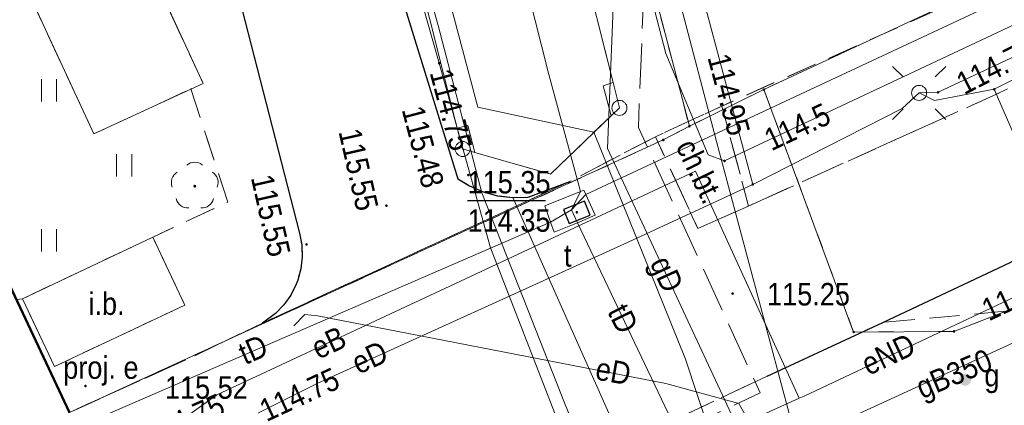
# Model space of a CAD drawing. Header units: metres. Extents: x 7495425 to 7495712, y 5787905 to 5788232.
# Tile 8 of 39: x 7495542 to 7495575, y 5787946 to 5787959. Entities that reach past the tile are written whole.
import ezdxf
from ezdxf.enums import TextEntityAlignment as Align

# ---------------------------------------------------------------- set-up
doc = ezdxf.new("R2010")
doc.units = ezdxf.units.M
for name, pattern in [('1.0_0.5', [1.5, 1, -0.5]), ('1.5_0.5', [2, 1.5, -0.5]), ('219-500', [0]), ('egug-500', [1, 0.5, -0.5])]:
    doc.linetypes.add(name, pattern=pattern)
doc.layers.get('0').update_dxf_attribs({"color": 2, "lineweight": 5})
doc.styles.get("Standard").update_dxf_attribs({"font": 'Working1250', "width": 0.75})

# ---------------------------------------------------------------- blocks, each defined once
blk = doc.blocks.new('PW01')
at = {"linetype": 'Continuous', "lineweight": 13}
h = blk.add_hatch(color=0, dxfattribs=at)
edge = h.paths.add_edge_path()
edge.add_arc((0, 0), 0.045, 0, 360)
blk = doc.blocks.new('OP021')
at = {"linetype": 'Continuous', "lineweight": 13}
h = blk.add_hatch(color=0, dxfattribs=at)
edge = h.paths.add_edge_path()
edge.add_arc((0, 0), 0.05, 0, 360)
at = {"color": 0, "linetype": 'Continuous', "lineweight": 13}
for centre, start, end in [((0, 0.4), 49.272, 130.728), ((-0.38, 0.124), 121.308, 202.548), ((0.38, 0.124), 337.452, 58.692), ((-0.235, -0.324), 193.221, 274.871), ((0.235, -0.324), 265.129, 346.779)]:
    blk.add_arc(centre, 0.4, start, end, dxfattribs=at)
blk = doc.blocks.new('IB04')
at = {"color": 0, "linetype": 'Continuous', "lineweight": 13}
blk.add_circle((0, 0), 0.25, dxfattribs=at)
blk = doc.blocks.new('SUPWP')
at = {"color": 0, "linetype": 'Continuous'}
blk.add_lwpolyline([(-0.375, -0.25), (0.375, -0.25), (0.375, 0.25), (-0.375, 0.25)], close=True, dxfattribs=at)
blk = doc.blocks.new('SM01')
at = {"color": 0, "linetype": 'Continuous', "lineweight": 13}
for p, q in [((-0.53, 0.531), (-0.883, 0.884)), ((0.531, 0.531), (0.884, 0.884)), ((-0.53, -0.53), (-0.883, -0.883)), ((0.531, -0.53), (0.884, -0.883))]:
    blk.add_line(p, q, dxfattribs=at)
blk.add_circle((0, 0), 0.25, dxfattribs=at)
blk = doc.blocks.new('US25')
at = {"linetype": 'Continuous', "lineweight": 0}
h = blk.add_hatch(color=0, dxfattribs=at)
edge = h.paths.add_edge_path()
edge.add_arc((0, 0), 0.2, 0, 360)
blk = doc.blocks.new('TU04')
at = {"color": 0, "linetype": 'Continuous', "lineweight": 13}
for p, q in [((0, 0), (0, 0.75)), ((0.5, 0), (0.5, 0.75))]:
    blk.add_line(p, q, dxfattribs=at)
blk = doc.blocks.new('203')
at = {"linetype": 'Continuous', "lineweight": 0}
h = blk.add_hatch(color=0, dxfattribs=at)
edge = h.paths.add_edge_path()
edge.add_arc((0, 0), 0.045, 0, 360)

msp = doc.modelspace()

# ---------------------------------------------------------------- linework, layer by layer
at = {"layer": '218-kontur użytku gruntowego', "color": 3, "linetype": 'egug-500', "lineweight": 18, "flags": 128}
for points in [[(7495547.21, 5788022.18), (7495564.65, 5787955.7)], [(7495602.26, 5787973.3), (7495567.13, 5787956.92)], [(7495544.01, 5787946.16), (7495532.07, 5787971.48)], [(7495567.13, 5787956.92), (7495564.65, 5787955.7)], [(7495570.12, 5787948.84), (7495567.13, 5787956.92)], [(7495564.65, 5787955.7), (7495563.78, 5787955.24)], [(7495590.42, 5787955.48), (7495573.46, 5787948.86)], [(7495563.78, 5787955.24), (7495544.01, 5787946.16)], [(7495573.46, 5787948.86), (7495570.12, 5787948.84)]]:
    msp.add_lwpolyline(points, dxfattribs=at)
at = {"layer": '219-działka ewidencyjna', "color": 7, "linetype": '219-500', "lineweight": 18, "flags": 128}
for points in [[(7495564.65, 5787955.7), (7495547.21, 5788022.18)], [(7495567.13, 5787956.92), (7495602.26, 5787973.3)], [(7495544.01, 5787946.16), (7495532.07, 5787971.48)], [(7495567.13, 5787956.92), (7495564.65, 5787955.7)], [(7495567.13, 5787956.92), (7495570.12, 5787948.84)], [(7495564.65, 5787955.7), (7495563.78, 5787955.24)], [(7495590.42, 5787955.48), (7495573.46, 5787948.86)], [(7495544.01, 5787946.16), (7495563.78, 5787955.24)], [(7495573.46, 5787948.86), (7495570.12, 5787948.84)]]:
    msp.add_lwpolyline(points, dxfattribs=at)
at = {"layer": '312-budynek ewidencyjny', "color": 7, "linetype": 'CONTINUOUS', "lineweight": 50, "flags": 128}
msp.add_lwpolyline([(7495538.2, 5787958.5), (7495544.01, 5787946.16)], dxfattribs=at)
at = {"layer": 'chodnik', "color": 7, "linetype": '1.0_0.5', "lineweight": 18, "flags": 128}
for points in [[(7495556.94, 5787953.95), (7495557.33, 5787953.71), (7495557.78, 5787953.51), (7495558.26, 5787953.38), (7495558.76, 5787953.32), (7495559.28, 5787953.34), (7495560.67, 5787953.86), (7495563.52, 5787955.35), (7495565.73, 5787956.37), (7495574.69, 5787960.38), (7495573.31, 5787959.96), (7495572.82, 5787959.9), (7495572.32, 5787959.86), (7495571.82, 5787959.85), (7495571.32, 5787959.86), (7495570.82, 5787959.9), (7495570.32, 5787959.96), (7495569.83, 5787960.05), (7495569.53, 5787960.12), (7495569.05, 5787960.24), (7495568.57, 5787960.4), (7495568.1, 5787960.57), (7495567.64, 5787960.77), (7495567.2, 5787961), (7495566.76, 5787961.24), (7495566.34, 5787961.51), (7495566.01, 5787961.74), (7495565.62, 5787962.05), (7495565.24, 5787962.37), (7495564.88, 5787962.72), (7495564.53, 5787963.08), (7495564.21, 5787963.46), (7495563.9, 5787963.86), (7495563.62, 5787964.27), (7495563.1, 5787966.28), (7495559.68, 5787979.47), (7495558.39, 5787984.11), (7495558.16, 5787984.94), (7495556.6, 5787990.17), (7495556.37, 5787990.52), (7495556.21, 5787990.74), (7495555.91, 5787991), (7495555.56, 5787991.2), (7495555.28, 5787991.31), (7495554.89, 5787991.39), (7495554.49, 5787991.4), (7495554.1, 5787991.33), (7495547.25, 5787989.49), (7495548.13, 5787986.06), (7495554.05, 5787987.56), (7495555.98, 5787980.65), (7495559.39, 5787968.1), (7495553.13, 5787966.56), (7495553.51, 5787965.06)], [(7495596.06, 5787970.58), (7495602.68, 5787973.68), (7495604.88, 5787974.87), (7495607.48, 5787976.65), (7495610.11, 5787978.69), (7495612.62, 5787981.41), (7495615.16, 5787980.22), (7495620.13, 5787982.44), (7495620.57, 5787980.43), (7495621.2, 5787978.92), (7495622.91, 5787979.21), (7495623.27, 5787976.68), (7495623.24, 5787976.06), (7495623.08, 5787975.59), (7495622.82, 5787975.17), (7495622.46, 5787974.82), (7495622.25, 5787974.67), (7495621.79, 5787974.47), (7495621.3, 5787974.38), (7495620.8, 5787974.42), (7495620.39, 5787974.54), (7495619.9, 5787974.67), (7495619.42, 5787974.79), (7495618.92, 5787974.88), (7495618.43, 5787974.95), (7495617.93, 5787975.01), (7495617.43, 5787975.04), (7495616.94, 5787975.06), (7495616.44, 5787975.06), (7495615.94, 5787975.04), (7495615.27, 5787974.98), (7495614.77, 5787974.92), (7495614.28, 5787974.84), (7495613.79, 5787974.74), (7495613.31, 5787974.62), (7495612.83, 5787974.48), (7495612.35, 5787974.32), (7495611.88, 5787974.15), (7495603.23, 5787970.26), (7495578.67, 5787958.57), (7495574.88, 5787956.77), (7495566.62, 5787953.04), (7495565.73, 5787956.37), (7495574.69, 5787960.38), (7495576.64, 5787961.39)], [(7495536.06, 5787962.75), (7495537.62, 5787964.44), (7495543.98, 5787967.36), (7495544.37, 5787967.46), (7495544.76, 5787967.51), (7495545.16, 5787967.51), (7495545.56, 5787967.45), (7495545.84, 5787967.38), (7495546.21, 5787967.24), (7495546.57, 5787967.05), (7495546.89, 5787966.81), (7495547.11, 5787966.61), (7495548.34, 5787965.11), (7495551.67, 5787952.14), (7495551.74, 5787951.75), (7495551.76, 5787951.35), (7495551.71, 5787950.95), (7495551.61, 5787950.57), (7495551.56, 5787950.43), (7495551.38, 5787950.07), (7495551.15, 5787949.75), (7495550.87, 5787949.46), (7495550.44, 5787949.14), (7495548.1, 5787948.01), (7495544.01, 5787946.16), (7495542.24, 5787949.92), (7495542.44, 5787949.95), (7495543.51, 5787947.69), (7495547.85, 5787949.74), (7495546.78, 5787952), (7495549.28, 5787953.17), (7495548.05, 5787956.94), (7495548.46, 5787957.12), (7495544.63, 5787965.38), (7495543.21, 5787964.75), (7495543.05, 5787965.13), (7495536.48, 5787962.11), (7495536.22, 5787962.41)], [(7495557.1, 5787954.94), (7495556.92, 5787955.63), (7495554.65, 5787964.66), (7495554.48, 5787965.31), (7495554.8, 5787965.39), (7495559.29, 5787966.55), (7495559.72, 5787966.66), (7495559.91, 5787965.88), (7495562.11, 5787957.16), (7495562.32, 5787956.31), (7495562.04, 5787956.04), (7495560.02, 5787954.1), (7495557.51, 5787954.82)], [(7495518.74, 5787922.24), (7495517.53, 5787924.34), (7495538.8, 5787934.1), (7495537.4, 5787937.62), (7495540.19, 5787938.92), (7495541.78, 5787935.4), (7495548.01, 5787938.3), (7495567.24, 5787947.37), (7495571.09, 5787949.16), (7495577.19, 5787949.72), (7495586.82, 5787954.22), (7495587.22, 5787954.96), (7495585.79, 5787958.24), (7495586.54, 5787958.5), (7495587.22, 5787958.52), (7495589.89, 5787958.25), (7495590.3, 5787958.31), (7495592.29, 5787953.83), (7495546.92, 5787932.73), (7495542.61, 5787930.73), (7495537.34, 5787928.23), (7495524.9, 5787922.43)], [(7495566.62, 5787953.04), (7495564.93, 5787952.29), (7495563.52, 5787955.35), (7495565.73, 5787956.37)]]:
    msp.add_lwpolyline(points, close=True, dxfattribs=at)
at = {"layer": 'inna budowla', "color": 7, "linetype": 'CONTINUOUS', "lineweight": 18, "flags": 128}
for points in [[(7495554.48, 5787965.31), (7495554.8, 5787965.39), (7495559.29, 5787966.55), (7495559.72, 5787966.66), (7495559.91, 5787965.88), (7495562.11, 5787957.16), (7495562.32, 5787956.31), (7495562.04, 5787956.04), (7495560.02, 5787954.1), (7495557.51, 5787954.82), (7495557.1, 5787954.94), (7495556.92, 5787955.63), (7495554.65, 5787964.66)], [(7495541.23, 5787963.18), (7495541.47, 5787963.97), (7495544.65, 5787965.39), (7495548.46, 5787957.12), (7495544.82, 5787955.44)], [(7495542.44, 5787949.95), (7495546.78, 5787952), (7495547.85, 5787949.74), (7495543.51, 5787947.69)]]:
    msp.add_lwpolyline(points, close=True, dxfattribs=at)
at = {"layer": 'jezdnia', "color": 7, "linetype": '1.5_0.5', "lineweight": 18, "flags": 128}
msp.add_lwpolyline([(7495516.993, 5787907.83), (7495577.41, 5787935.84), (7495621.97, 5787955.17), (7495622.7, 5787957.11), (7495621.88, 5787957.17), (7495622.74, 5787958.25), (7495623.92, 5787959.91), (7495625.08, 5787962.66), (7495625.18, 5787963.45), (7495625.1, 5787965.33), (7495624.99, 5787965.57), (7495624.72, 5787966.24), (7495624.43, 5787966.65), (7495623.77, 5787967.13), (7495623.34, 5787967.39), (7495622.91, 5787967.64), (7495622.47, 5787967.87), (7495622.01, 5787968.09), (7495621.55, 5787968.28), (7495621.09, 5787968.46), (7495620.61, 5787968.62), (7495620.13, 5787968.76), (7495619.65, 5787968.88), (7495619.16, 5787968.98), (7495618.66, 5787969.06), (7495618.11, 5787969.12), (7495617.61, 5787969.16), (7495617.11, 5787969.18), (7495616.61, 5787969.18), (7495616.12, 5787969.16), (7495615.62, 5787969.11), (7495615.12, 5787969.05), (7495614.63, 5787968.97), (7495614.14, 5787968.87), (7495613.65, 5787968.75), (7495613.17, 5787968.61), (7495612.7, 5787968.45), (7495612.23, 5787968.27), (7495611.77, 5787968.07), (7495605.01, 5787964.89), (7495590.91, 5787958.43), (7495590.3, 5787958.31), (7495589.89, 5787958.25), (7495587.22, 5787958.52), (7495586.54, 5787958.5), (7495585.79, 5787958.24), (7495584.31, 5787957.57), (7495583.86, 5787957.22), (7495583.54, 5787956.85), (7495581.87, 5787954.59), (7495581.5, 5787954.18), (7495581.12, 5787953.89), (7495571.09, 5787949.16), (7495567.24, 5787947.37), (7495548.01, 5787938.3), (7495546.76, 5787941.04), (7495545.99, 5787941.51), (7495542.46, 5787939.85), (7495540.19, 5787938.92), (7495537.4, 5787937.62), (7495516.09, 5787927.62), (7495517.53, 5787924.34), (7495518.74, 5787922.24), (7495520.63, 5787918.24), (7495508.55, 5787912.72), (7495507.81, 5787914.4), (7495506.76, 5787913.9), (7495504.15, 5787919.02), (7495503.56, 5787920.72), (7495501.54, 5787926.55), (7495502.45, 5787926.92), (7495501.75, 5787929.77), (7495501.35, 5787931.44), (7495498.72, 5787942.22), (7495495.65, 5787953.62), (7495494.03, 5787959.63), (7495491.75, 5787968.1), (7495480.84, 5788008.64), (7495472.58, 5788039.32), (7495472.53, 5788039.43), (7495472.46, 5788039.54), (7495472.39, 5788039.64), (7495472.31, 5788039.73), (7495472.22, 5788039.82), (7495472.12, 5788039.9), (7495471.98, 5788039.99), (7495471.91, 5788040.03), (7495471.8, 5788040.08), (7495471.68, 5788040.12), (7495471.56, 5788040.16), (7495471.44, 5788040.18), (7495471.31, 5788040.19), (7495471.19, 5788040.19), (7495467.26, 5788039.27), (7495466.84, 5788040.73), (7495468.93, 5788041.25), (7495468.64, 5788042.36), (7495470.74, 5788042.89), (7495470.86, 5788042.98), (7495470.98, 5788043.07), (7495471.09, 5788043.18), (7495471.19, 5788043.29), (7495471.28, 5788043.41), (7495471.37, 5788043.53), (7495471.46, 5788043.7), (7495471.51, 5788043.8), (7495471.56, 5788043.94), (7495471.61, 5788044.08), (7495471.65, 5788044.23), (7495471.67, 5788044.38), (7495471.69, 5788044.53), (7495471.69, 5788044.68), (7495471.64, 5788045.06), (7495473.94, 5788045.63), (7495483.7, 5788009.44), (7495498.79, 5787953.5), (7495504.2, 5787933.47), (7495507, 5787928.99), (7495508.64, 5787929.72), (7495513.62, 5787932.05), (7495514.06, 5787932.23), (7495515.13, 5787932.72), (7495515.26, 5787932.44), (7495517.29, 5787933.38), (7495517.15, 5787933.66), (7495518.12, 5787934.11), (7495518.32, 5787933.74), (7495519.8, 5787934.38), (7495519.62, 5787934.8), (7495528.79, 5787939.05), (7495544.01, 5787946.16), (7495548.1, 5787948.01), (7495550.44, 5787949.14), (7495560.67, 5787953.86), (7495563.52, 5787955.35), (7495564.93, 5787952.29), (7495566.62, 5787953.04), (7495574.88, 5787956.77), (7495578.67, 5787958.57), (7495603.23, 5787970.26), (7495611.88, 5787974.15), (7495612.35, 5787974.32), (7495612.83, 5787974.48), (7495613.31, 5787974.62), (7495613.79, 5787974.74), (7495614.28, 5787974.84), (7495614.77, 5787974.92), (7495615.27, 5787974.98), (7495615.94, 5787975.04), (7495616.44, 5787975.06), (7495616.94, 5787975.06), (7495617.43, 5787975.04), (7495617.93, 5787975.01), (7495618.43, 5787974.95), (7495618.92, 5787974.88), (7495619.42, 5787974.79), (7495619.9, 5787974.67), (7495620.39, 5787974.54), (7495620.8, 5787974.42), (7495621.3, 5787974.38), (7495621.79, 5787974.47), (7495622.25, 5787974.67), (7495622.46, 5787974.82), (7495622.82, 5787975.17), (7495623.08, 5787975.59), (7495623.24, 5787976.06), (7495623.27, 5787976.68), (7495619.54, 5788002.91), (7495615.94, 5788030.64), (7495613.14, 5788051.68), (7495608.29, 5788089.6), (7495604.87, 5788114.3), (7495602.8, 5788128.28), (7495599.2, 5788149.68), (7495597.03, 5788151.15), (7495595.95, 5788151.95), (7495595.92, 5788152.57), (7495603.42, 5788153.72), (7495603.56, 5788152.84)], dxfattribs=at)
msp.add_lwpolyline([(7495547.25, 5787989.49), (7495548.13, 5787986.06), (7495554.05, 5787987.56), (7495555.98, 5787980.65), (7495549.93, 5787979.02), (7495553.13, 5787966.56), (7495553.51, 5787965.06), (7495556.94, 5787953.95), (7495557.33, 5787953.71), (7495557.78, 5787953.51), (7495558.26, 5787953.38), (7495558.76, 5787953.32), (7495559.28, 5787953.34), (7495560.67, 5787953.86), (7495550.44, 5787949.14), (7495550.87, 5787949.46), (7495551.15, 5787949.75), (7495551.38, 5787950.07), (7495551.56, 5787950.43), (7495551.61, 5787950.57), (7495551.71, 5787950.95), (7495551.76, 5787951.35), (7495551.74, 5787951.75), (7495551.67, 5787952.14), (7495548.34, 5787965.11), (7495547.11, 5787966.61), (7495546.89, 5787966.81), (7495546.57, 5787967.05), (7495546.21, 5787967.24), (7495545.84, 5787967.38), (7495545.56, 5787967.45), (7495545.16, 5787967.51), (7495544.76, 5787967.51), (7495544.37, 5787967.46), (7495543.98, 5787967.36), (7495537.62, 5787964.44), (7495536.06, 5787962.75), (7495534.47, 5787966.51), (7495543.28, 5787970.53), (7495543.73, 5787970.76), (7495544.12, 5787971.06), (7495544.45, 5787971.44), (7495544.7, 5787971.87), (7495544.79, 5787972.07), (7495544.92, 5787972.55), (7495544.96, 5787973.05), (7495544.9, 5787973.55), (7495544.79, 5787973.91), (7495544.57, 5787974.36), (7495544.29, 5787974.78), (7495543.96, 5787975.15), (7495543.73, 5787975.36), (7495543.33, 5787975.65), (7495542.88, 5787975.89), (7495542.42, 5787976.06), (7495542.09, 5787976.14), (7495540.12, 5787976.28), (7495538.82, 5787976.14), (7495531.51, 5787973.88), (7495499.25, 5787965.59), (7495494.38, 5787983.57), (7495493.39, 5787987.24), (7495491.19, 5787995.5), (7495491.54, 5787995.61), (7495497.37, 5787997.14), (7495497.82, 5787997.23), (7495498.07, 5787997.29), (7495499.47, 5787991.93), (7495499.78, 5787990.76), (7495497.83, 5787990.26), (7495498.21, 5787988.73), (7495500.17, 5787989.28), (7495503.55, 5787976.39), (7495503.89, 5787975.08), (7495504.81, 5787971.54), (7495505.02, 5787971.17), (7495505.36, 5787970.88), (7495505.7, 5787970.72), (7495506.23, 5787970.66), (7495519.67, 5787974.28), (7495520.14, 5787974.5), (7495520.45, 5787974.77), (7495520.6, 5787975.14), (7495520.62, 5787975.56), (7495520.13, 5787977.37), (7495519.69, 5787979.17), (7495527.22, 5787980.92), (7495527.47, 5787980.57), (7495527.77, 5787980.23), (7495528.2, 5787979.75), (7495528.65, 5787979.36), (7495529.22, 5787978.98), (7495529.77, 5787978.67), (7495530.41, 5787978.43), (7495531.02, 5787978.25), (7495531.92, 5787978.08), (7495532.64, 5787978.07), (7495536.18, 5787978.76), (7495536.76, 5787978.82), (7495537.26, 5787978.9), (7495537.74, 5787979.03), (7495538.21, 5787979.19), (7495538.68, 5787979.38), (7495539.12, 5787979.6), (7495539.55, 5787979.86), (7495539.7, 5787979.96), (7495540.1, 5787980.26), (7495540.48, 5787980.59), (7495540.84, 5787980.94), (7495541.16, 5787981.32), (7495541.46, 5787981.72), (7495541.64, 5787982.04), (7495541.86, 5787982.49), (7495542.03, 5787982.96), (7495542.16, 5787983.44), (7495542.25, 5787983.93), (7495542.29, 5787984.28), (7495542.3, 5787984.78), (7495542.27, 5787985.28), (7495542.2, 5787985.77), (7495542.08, 5787986.26), (7495539.46, 5787996.77), (7495536.01, 5788010.55), (7495533.15, 5788022), (7495532.81, 5788023.37), (7495538.22, 5788024.7)], close=True, dxfattribs=at)
at = {"layer": 'komora podziemna', "color": 30, "linetype": 'CONTINUOUS', "lineweight": 18, "flags": 128}
msp.add_lwpolyline([(7495561.14, 5787953.57), (7495561.2, 5787953.42), (7495561.51, 5787952.73), (7495560.92, 5787952.48), (7495560.15, 5787952.17), (7495560.03, 5787952.5), (7495559.84, 5787953.05), (7495561.02, 5787953.52)], close=True, dxfattribs=at)
at = {"layer": 'krawężnik', "color": 7, "linetype": 'CONTINUOUS', "lineweight": 25, "flags": 128}
for points in [[(7495549.93, 5787979.02), (7495553.13, 5787966.56), (7495553.51, 5787965.06), (7495556.94, 5787953.95), (7495557.33, 5787953.71), (7495557.78, 5787953.51), (7495558.26, 5787953.38), (7495558.76, 5787953.32), (7495559.28, 5787953.34), (7495560.67, 5787953.86)], [(7495543.98, 5787967.36), (7495544.37, 5787967.46), (7495544.76, 5787967.51), (7495545.16, 5787967.51), (7495545.56, 5787967.45), (7495545.84, 5787967.38), (7495546.21, 5787967.24), (7495546.57, 5787967.05), (7495546.89, 5787966.81), (7495547.11, 5787966.61), (7495548.34, 5787965.11), (7495551.67, 5787952.14), (7495551.74, 5787951.75), (7495551.76, 5787951.35), (7495551.71, 5787950.95), (7495551.61, 5787950.57), (7495551.56, 5787950.43), (7495551.38, 5787950.07), (7495551.15, 5787949.75), (7495550.87, 5787949.46), (7495550.44, 5787949.14)], [(7495567.24, 5787947.37), (7495571.09, 5787949.16), (7495581.12, 5787953.89), (7495581.5, 5787954.18), (7495581.87, 5787954.59), (7495583.54, 5787956.85), (7495583.86, 5787957.22), (7495584.31, 5787957.57), (7495585.79, 5787958.24), (7495586.54, 5787958.5), (7495587.22, 5787958.52), (7495589.89, 5787958.25), (7495590.3, 5787958.31)], [(7495571.09, 5787949.16), (7495581.12, 5787953.89), (7495581.5, 5787954.18), (7495581.87, 5787954.59), (7495583.54, 5787956.85), (7495583.86, 5787957.22), (7495584.31, 5787957.57), (7495585.79, 5787958.24), (7495586.54, 5787958.5), (7495587.22, 5787958.52), (7495589.89, 5787958.25), (7495590.3, 5787958.31), (7495590.91, 5787958.43)]]:
    msp.add_lwpolyline(points, dxfattribs=at)
at = {"layer": 'podpora (poligon)', "color": 7, "linetype": 'CONTINUOUS', "lineweight": 18, "flags": 128}
for points in [[(7495562.04, 5787956.04), (7495561.78, 5787957.05), (7495562.11, 5787957.16), (7495562.32, 5787956.31)], [(7495557.51, 5787954.82), (7495557.1, 5787954.94), (7495556.92, 5787955.63), (7495557.27, 5787955.72)]]:
    msp.add_lwpolyline(points, close=True, dxfattribs=at)
at = {"layer": 'przewód elektroenergetyczny podziemny', "color": 1, "linetype": 'CONTINUOUS', "lineweight": 18, "flags": 128}
for points in [[(7495492.81, 5787995.94), (7495495.67, 5787985.32), (7495499.6, 5787971.07), (7495501.08, 5787965.8), (7495516.18, 5787969.7), (7495531.47, 5787973.65), (7495540.31, 5787975.76), (7495551.65, 5787978.78), (7495557.6, 5787956.33), (7495561.47, 5787955.5), (7495564.52, 5787947.93), (7495566.96, 5787940.54), (7495567.19, 5787939.91)], [(7495493, 5787995.99), (7495500.19, 5787969.4), (7495535.55, 5787979.05), (7495541.42, 5787975.48), (7495555.88, 5787980), (7495559.08, 5787968.49), (7495561.22, 5787968.31), (7495563.87, 5787958.12), (7495565.28, 5787954.74), (7495565.82, 5787954.54), (7495601.3, 5787971.26), (7495620.62, 5787980.09), (7495627.95, 5787983.86), (7495626.47, 5787993.48), (7495625.92, 5787993.58)], [(7495522.88, 5787975.39), (7495526.17, 5787976.11), (7495538.75, 5787979.41), (7495549.77, 5787982.36), (7495552.13, 5787973.93), (7495556.29, 5787959.06), (7495557.74, 5787953.48), (7495560.49, 5787946.48), (7495561.66, 5787943.61), (7495568.31, 5787946.63), (7495568.47, 5787946.7)], [(7495506.43, 5787967.65), (7495518.25, 5787970.46), (7495533.95, 5787974.07), (7495538.24, 5787974.98), (7495544.33, 5787976.73), (7495550.56, 5787978.56), (7495552.48, 5787971.38), (7495556.32, 5787957.8), (7495558.03, 5787951.65), (7495560.24, 5787945.96)], [(7495574.8, 5787956.93), (7495581.39, 5787960.22), (7495587.75, 5787963.23), (7495598.7, 5787968.42), (7495612.07, 5787974.78), (7495616.73, 5787975.47), (7495621.45, 5787974.72), (7495624.18, 5787975.62), (7495628.59, 5787977.06), (7495629.11, 5787977.23), (7495628.88, 5787977.67)], [(7495563.28, 5787966.83), (7495566.76, 5787953.76), (7495571.74, 5787956.29)], [(7495589.52, 5787964.61), (7495572.93, 5787956.83), (7495572.3, 5787956.81)], [(7495572.3, 5787956.81), (7495571.74, 5787956.29)], [(7495574.8, 5787956.93), (7495572.81, 5787956.56), (7495572.3, 5787956.81)], [(7495578.17, 5787951.28), (7495577.36, 5787951.04), (7495574.8, 5787956.93)], [(7495547.82, 5787945.96), (7495548.91, 5787946.75), (7495556.67, 5787950.37), (7495564.85, 5787954.2), (7495568.31, 5787946.63)], [(7495549.9, 5787945.95), (7495552.26, 5787947.12), (7495562.61, 5787951.83), (7495566.76, 5787953.76)], [(7495568.47, 5787946.7), (7495578.17, 5787951.28)], [(7495569.16, 5787941.37), (7495566.3, 5787946.46), (7495563.86, 5787947.12), (7495552.27, 5787949.38), (7495551.84, 5787949.42), (7495551.48, 5787949.05)]]:
    msp.add_lwpolyline(points, dxfattribs=at)
at = {"layer": 'przewód elektroenergetyczny podziemny - ob. projektowany', "color": 1, "linetype": '1.5_0.5', "lineweight": 18, "flags": 128}
msp.add_lwpolyline([(7495492.62, 5787995.89), (7495499.85, 5787969.44), (7495505.84, 5787971.08), (7495519.27, 5787974.67), (7495520.33, 5787976), (7495555.11, 5787985.61), (7495559.5, 5787969.79), (7495560.88, 5787968.68), (7495563.11, 5787959.63), (7495562.95, 5787955.66), (7495567.01, 5787946.81), (7495559.37, 5787943.25), (7495538.13, 5787933.33), (7495534.26, 5787941.61)], dxfattribs=at)
at = {"layer": 'przewód gazowy', "color": 40, "linetype": 'CONTINUOUS', "lineweight": 18, "flags": 128}
for points in [[(7495693.25, 5788008.33), (7495661.38, 5787991.83), (7495652.79, 5787987.05), (7495635.89, 5787978.46), (7495633.64, 5787977.38), (7495627.36, 5787972.47), (7495596.43, 5787958.12), (7495569.07, 5787945.56), (7495566.02, 5787943.87)], [(7495556.25, 5787985.41), (7495561.67, 5787963.37), (7495562.18, 5787961.32), (7495561.92, 5787954.96), (7495566.21, 5787945.76)], [(7495558.77, 5787953.32), (7495563.45, 5787942.79), (7495568.85, 5787930.69), (7495571.59, 5787924.78), (7495572.52, 5787922.46)]]:
    msp.add_lwpolyline(points, dxfattribs=at)
at = {"layer": 'przewód telekomunikacyjny podziemny', "color": 30, "linetype": 'CONTINUOUS', "lineweight": 18, "flags": 128}
for points in [[(7495560.72, 5787952.91), (7495561.02, 5787953.52), (7495559.97, 5787957.42), (7495556.52, 5787971.09), (7495553.67, 5787982.04), (7495548.71, 5788001.49), (7495542.4, 5788026.43)], [(7495629.74, 5787985.81), (7495602.21, 5787972.74), (7495585, 5787964.57), (7495561.2, 5787953.42), (7495560.72, 5787952.91)], [(7495560.72, 5787952.91), (7495560.03, 5787952.5), (7495544.94, 5787945.96), (7495538.16, 5787942.62), (7495537.65, 5787942.2)], [(7495564.17, 5787945.67), (7495560.92, 5787952.48), (7495560.72, 5787952.91)]]:
    msp.add_lwpolyline(points, dxfattribs=at)
at = {"layer": 'przewód wodociągowy', "color": 5, "linetype": 'CONTINUOUS', "lineweight": 18, "flags": 128}
msp.add_lwpolyline([(7495547.41, 5788024.54), (7495551.52, 5788008.81), (7495555.55, 5787993.37), (7495557.85, 5787984.56), (7495558.59, 5787981.75), (7495565.61, 5787954.98), (7495568.02, 5787945.96)], dxfattribs=at)
at = {"layer": 'rzędna-Atr2', "color": 7, "flags": 128}
msp.add_lwpolyline([(7495557.264, 5787953.224), (7495559.857, 5787953.224)], dxfattribs=at)
at = {"layer": 'trawnik', "color": 7, "linetype": '1.0_0.5', "lineweight": 18, "flags": 128}
msp.add_lwpolyline([(7495548.05, 5787956.94), (7495549.28, 5787953.17), (7495546.78, 5787952), (7495542.44, 5787949.95), (7495542.24, 5787949.92), (7495538.2, 5787958.5), (7495536.48, 5787962.11), (7495543.05, 5787965.13), (7495543.21, 5787964.75), (7495541.47, 5787963.97), (7495541.23, 5787963.18), (7495544.82, 5787955.44)], close=True, dxfattribs=at)

# ---------------------------------------------------------------- block references
at = {"layer": '203-punkt graniczny', "color": 7, "linetype": 'CONTINUOUS', "lineweight": 18}
for p in [(7495567.13, 5787956.92), (7495564.65, 5787955.7), (7495563.78, 5787955.24), (7495570.12, 5787948.84), (7495573.46, 5787948.86)]:
    msp.add_blockref('203', p, dxfattribs=at)
at = {"layer": 'drzewo liściaste', "color": 94, "linetype": 'CONTINUOUS', "lineweight": 18}
msp.add_blockref('OP021', (7495548.18, 5787953.7), dxfattribs=at)
at = {"layer": 'latarnia', "color": 7, "linetype": 'CONTINUOUS', "lineweight": 18}
msp.add_blockref('SM01', (7495572.3, 5787956.81), dxfattribs=at)
at = {"layer": 'pikieta sztuczna', "color": 7, "linetype": 'CONTINUOUS', "lineweight": 13}
for p in [(7495557.29, 5787954.07), (7495554.56, 5787953.05), (7495551.9, 5787951.76), (7495566.09, 5787950.12), (7495544.54, 5787947.04)]:
    msp.add_blockref('PW01', p, dxfattribs=at)
at = {"layer": 'podpora (punkt)', "color": 7, "linetype": 'CONTINUOUS', "lineweight": 18}
for p in [(7495562.32, 5787956.31), (7495557.1, 5787954.94)]:
    msp.add_blockref('IB04', p, dxfattribs=at)
at = {"layer": 'rzędna', "color": 1, "linetype": 'CONTINUOUS', "lineweight": 18, "rotation": 179.909}
for p in [(7495556.32, 5787957.8), (7495572.93, 5787956.83), (7495574.8, 5787956.93), (7495566.76, 5787953.76)]:
    msp.add_blockref('PW01', p, dxfattribs=at)
at = {"layer": 'rzędna', "color": 1, "linetype": 'CONTINUOUS', "lineweight": 18}
msp.add_blockref('PW01', (7495565.82, 5787954.54), dxfattribs=at)
at = {"layer": 'rzędna', "color": 30, "linetype": 'CONTINUOUS', "lineweight": 18, "rotation": 22.081}
msp.add_blockref('PW01', (7495560.9, 5787952.83), dxfattribs=at)
at = {"layer": 'trawnik', "color": 7, "linetype": 'CONTINUOUS', "lineweight": 18}
for p in [(7495543.079, 5787956.519), (7495545.579, 5787954.019), (7495543.079, 5787951.519)]:
    msp.add_blockref('TU04', p, dxfattribs=at)
at = {"layer": 'właz do komory lub kanału - prostokątny', "color": 7, "linetype": 'CONTINUOUS', "lineweight": 18, "rotation": 22.081}
msp.add_blockref('SUPWP', (7495560.9, 5787952.83), dxfattribs=at)
at = {"layer": 'zasuwa lub zawór', "color": 40, "linetype": 'CONTINUOUS', "lineweight": 18, "rotation": 104.308}
msp.add_blockref('US25', (7495573.83, 5787947.25), dxfattribs=at)

# ---------------------------------------------------------------- texts
at = {"layer": 'chodnik-Atr17', "color": 7, "width": 0.9}
msp.add_text('ch.bt.', height=0.75, rotation=295.631, dxfattribs=at).set_placement((7495564.999, 5787954.195), align=Align.MIDDLE_CENTER)
at = {"layer": 'elektroenergetyczne urządzenie techniczne - ob. projektowany-Atr17', "color": 1, "width": 0.9}
msp.add_text('proj. e', height=0.75, dxfattribs=at).set_placement((7495543.8, 5787947.28))
at = {"layer": 'inna budowla-Atr17', "color": 7, "width": 0.9}
msp.add_text('i.b.', height=0.75, dxfattribs=at).set_placement((7495544.64, 5787949.41))
at = {"layer": 'pikieta sztuczna-Atr2', "color": 7, "width": 0.9}
for s, rotation, p in [('115.48', 284.738, (7495555.066, 5787956.254)), ('115.55', 282.811, (7495552.963, 5787955.519)), ('115.55', 282.653, (7495550.044, 5787953.988))]:
    msp.add_text(s, height=0.75, rotation=rotation, dxfattribs=at).set_placement(p)
for s, p in [('115.25', (7495567.235, 5787949.724)), ('115.52', (7495547.186, 5787946.616))]:
    msp.add_text(s, height=0.75, dxfattribs=at).set_placement(p)
at = {"layer": 'przewód elektroenergetyczny podziemny-Atr1', "color": 1, "width": 0.9}
for s, rotation, p in [('eB', 25.103, (7495552.638, 5787948.488)), ('eD', 24.458, (7495554.003, 5787947.997)), ('eND', 25.28, (7495571.271, 5787948.101)), ('eD', 349.959, (7495562.117, 5787947.533))]:
    msp.add_text(s, height=0.75, rotation=rotation, dxfattribs=at).set_placement(p, align=Align.MIDDLE_CENTER)
at = {"layer": 'przewód gazowy-Atr1', "color": 40, "width": 0.9}
for s, rotation, p in [('gD', 294.645, (7495563.901, 5787950.77)), ('gB350', 22.901, (7495573.46, 5787947.45))]:
    msp.add_text(s, height=0.75, rotation=rotation, dxfattribs=at).set_placement(p, align=Align.MIDDLE_CENTER)
at = {"layer": 'przewód telekomunikacyjny podziemny-Atr1', "color": 30, "width": 0.9}
for rotation, p in [(296.493, (7495562.443, 5787949.287)), (23.427, (7495550.121, 5787948.258))]:
    msp.add_text('tD', height=0.75, rotation=rotation, dxfattribs=at).set_placement(p, align=Align.MIDDLE_CENTER)
at = {"layer": 'rzędna-Atr2', "color": 1, "width": 0.9}
for s, rotation, p in [('114.75', 27.084, (7495573.628, 5787957.064)), ('114.95', -75.09, (7495565.61, 5787958.09)), ('114.75', 285, (7495556.358, 5787957.583)), ('114.5', 25.232, (7495567.22, 5787955.2)), ('114.85', 25.275, (7495574.46, 5787949.53)), ('114.75', 24.955, (7495550.412, 5787946.177)), ('114.75', 23.962, (7495546.574, 5787945.349))]:
    msp.add_text(s, height=0.75, rotation=rotation, dxfattribs=at).set_placement(p, align=Align.MIDDLE_LEFT)
at = {"layer": 'rzędna-Atr2', "color": 30, "width": 0.9}
msp.add_text('115.35', height=0.75, dxfattribs=at).set_placement((7495557.264, 5787953.232), align=Align.BOTTOM_LEFT)
at = {"layer": 'rzędna-Atr3', "color": 30, "width": 0.9}
msp.add_text('114.35', height=0.75, dxfattribs=at).set_placement((7495557.264, 5787951.957), align=Align.BOTTOM_LEFT)
at = {"layer": 'właz do komory lub kanału - prostokątny-Atr17', "color": 7, "width": 0.9}
msp.add_text('t', height=0.75, dxfattribs=at).set_placement((7495560.471, 5787951.392), align=Align.MIDDLE_LEFT)
at = {"layer": 'zasuwa lub zawór-Atr17', "color": 40, "width": 0.9}
msp.add_text('g', height=0.75, dxfattribs=at).set_placement((7495574.473, 5787947.399), align=Align.MIDDLE_LEFT)

doc.saveas('drawing.dxf')
